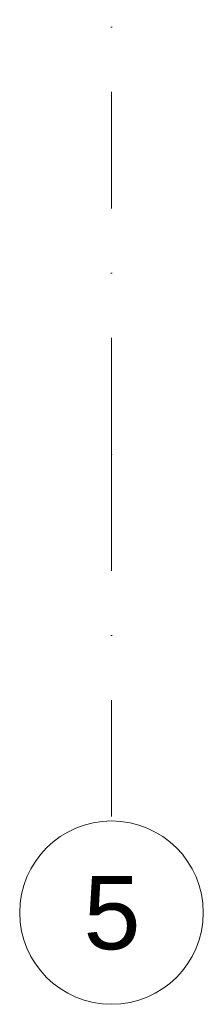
# Model space of a CAD drawing. Header units: millimetres. Extents: x 77315 to 1043159, y -108895 to -47794.
# Tile 33 of 87: x 106908 to 107408, y -108895 to -106210. Entities that reach past the tile are written whole.
import ezdxf

# ---------------------------------------------------------------- set-up
doc = ezdxf.new("R2010")
doc.units = ezdxf.units.MM
doc.header["$MEASUREMENT"] = 0
doc.linetypes.add('Dot & Dashed', pattern=[670.277762, 317.5, -176.388889, 0, -176.388874])
doc.layers.add('Structural - Grid', color=7, linetype='Continuous')
doc.styles.add('STYL_AUTOMATYCZNY_1', font='arial.ttf')

msp = doc.modelspace()

# ---------------------------------------------------------------- linework, layer by layer
at = {"layer": 'Structural - Grid', "linetype": 'Dot & Dashed', "lineweight": 15}
for q in [(107158.2, -90539.7), (107158.2, -108395.1)]:
    msp.add_line((107158.2, -107395.1), q, dxfattribs=at)
at = {"layer": 'Structural - Grid', "linetype": 'Continuous', "lineweight": 15}
msp.add_circle((107158.2, -108645.1), 250, dxfattribs=at)
at = {"layer": 'Structural - Grid', "linetype": 'Dot & Dashed', "lineweight": 15}
msp.add_point((107158.2, -107395.1), dxfattribs=at)
msp.add_point((107158.2, -107395.1), dxfattribs=at)

# ---------------------------------------------------------------- texts
at = {"layer": 'Structural - Grid', "lineweight": 15, "insert": (107081.9, -108545.1), "char_height": 200, "attachment_point": 1, "style": 'STYL_AUTOMATYCZNY_1'}
msp.add_mtext('\\A1;{\\pql;\\pt0;\\fArial|b0|i0|c238|p0;\\W1.000000;5}', dxfattribs=at)

doc.saveas('drawing.dxf')
